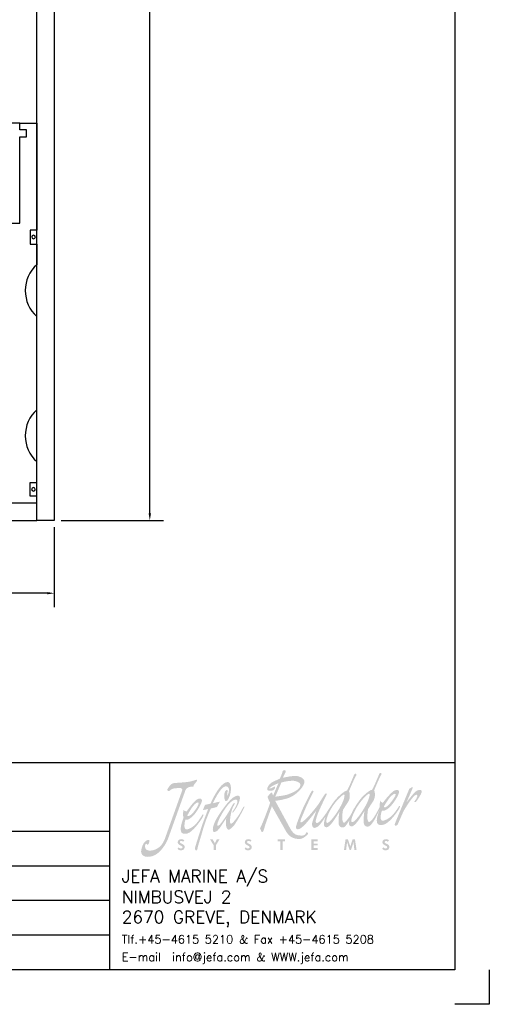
# Model space of a CAD drawing. Extents: x -770 to 200, y -179 to 391.
# Tile 5 of 6: x 64 to 200, y -179 to 106. Entities that reach past the tile are written whole.
import ezdxf

# ---------------------------------------------------------------- set-up
doc = ezdxf.new("R2010")
doc.units = 0
doc.header["$LTSCALE"] = 0.15
doc.layers.get('0').update_dxf_attribs({"linetype": 'CONTINUOUS'})
doc.layers.get('DEFPOINTS').update_dxf_attribs({"linetype": 'CONTINUOUS'})
for name, color, linetype in [('DIMS', 7, 'CONTINUOUS'), ('LEJEHUS', 5, 'CONTINUOUS'), ('RAMME', 7, 'CONTINUOUS'), ('YDERHUS', 3, 'CONTINUOUS')]:
    doc.layers.add(name, color=color, linetype=linetype)
doc.styles.add('ROMANS', font='romans')
doc.dimstyles.new('JAN', dxfattribs={"dimtxt": 2, "dimasz": 2, "dimexe": 4, "dimexo": 2, "dimgap": 2, "dimtad": 0, "dimtih": 1, "dimtoh": 1, "dimdsep": 46, "dimtxsty": 'ROMANS', "dimcen": 2.97, "dimadec": 0, "dimazin": 0, "dimtfac": 0.65, "dimtofl": 0, "dimtmove": 2, "dimatfit": 3, "dimfxl": 1, "dimtolj": 1, "dimarcsym": 0})

# ---------------------------------------------------------------- blocks, each defined once
blk = doc.blocks.new('jefa rudder logo')
at = {"linetype": 'Continuous', "lineweight": 0}
h = blk.add_hatch(color=182, dxfattribs=at)
edge = h.paths.add_edge_path(flags=16)
edge.add_spline(control_points=[(28.95, 61.15), (29.14, 61.17), (28.95, 60.38), (28.38, 59.43), (28.38, 59.43), (27.82, 58.48), (27.17, 57.71), (26.92, 57.71), (26.92, 57.71), (26.68, 57.71), (26.86, 58.52), (27.42, 59.47), (27.42, 59.47), (27.98, 60.42), (28.79, 61.14), (28.95, 61.15)], knot_values=[0, 0, 0, 0, 0.25, 0.25, 0.25, 0.25, 0.5, 0.5, 0.5, 0.5, 0.75, 0.75, 0.75, 0.75, 1, 1, 1, 1], degree=3, periodic=0)
edge = h.paths.add_edge_path(flags=16)
edge.add_spline(control_points=[(29.95, 57.81), (30.2, 57.81), (30.85, 58.58), (31.41, 59.53), (31.41, 59.53), (31.98, 60.48), (32.17, 61.26), (31.98, 61.25), (31.98, 61.25), (31.82, 61.24), (31.03, 60.5), (30.47, 59.55), (30.47, 59.55), (30.32, 59.3), (29.53, 57.81), (29.95, 57.81)], knot_values=[0, 0, 0, 0, 0.25, 0.25, 0.25, 0.25, 0.5, 0.5, 0.5, 0.5, 0.75, 0.75, 0.75, 0.75, 1, 1, 1, 1], degree=3, periodic=0)
edge = h.paths.add_edge_path()
edge.add_spline(control_points=[(30.17, 59.44), (30.19, 59.47), (30.21, 59.51), (30.24, 59.56), (30.24, 59.56), (30.25, 59.59), (30.26, 59.6), (30.26, 59.6), (30.26, 59.6), (30.26, 59.6), (30.26, 59.6), (30.26, 59.6), (30.26, 59.6), (30.47, 59.95), (30.88, 60.56), (31.19, 60.88), (31.19, 60.88), (31.55, 61.25), (32.21, 61.78), (32.3, 61.69), (32.3, 61.69), (32.38, 61.59), (33.18, 63.56), (33.18, 63.56), (33.18, 63.56), (33.18, 63.56), (33.26, 63.81), (33.4, 63.75), (33.4, 63.75), (33.54, 63.68), (33.49, 63.57), (33.39, 63.43), (33.39, 63.43), (33.28, 63.29), (32.58, 61.64), (32.59, 61.62), (32.59, 61.62), (32.61, 61.61), (32.89, 60.96), (32.42, 60.24), (32.42, 60.24), (31.94, 59.53), (31.86, 59.38), (31.86, 59.38), (31.86, 59.38), (31.86, 59.38), (31.72, 58.51), (31.77, 58.23), (31.77, 58.23), (31.82, 57.96), (31.91, 57.78), (32.05, 57.85), (32.05, 57.85), (32.48, 58.06), (33.04, 59.22), (33.27, 59.65), (33.27, 59.65), (33.24, 59.9), (33.28, 60.12), (33.32, 60.39), (33.32, 60.39), (33.41, 60.27), (33.48, 60.19), (33.65, 60.14), (33.65, 60.14), (33.98, 60.61), (34.62, 61.36), (34.97, 61.58), (34.97, 61.58), (35.31, 61.79), (35.66, 61.7), (35.6, 61.41), (35.6, 61.41), (35.49, 60.85), (34.3, 58.95), (33.53, 59.19), (33.53, 59.19), (33.45, 59.05), (33.19, 57.98), (33.61, 57.99), (33.61, 57.99), (34.02, 58), (34.65, 58.39), (35.14, 59.06), (35.14, 59.06), (35.64, 59.73), (35.55, 59.77), (35.66, 59.77), (35.66, 59.77), (35.77, 59.78), (35.7, 59.57), (35.52, 59.28), (35.52, 59.28), (35.35, 59), (34.37, 57.6), (33.67, 57.49), (33.67, 57.49), (33, 57.36), (32.92, 57.66), (32.91, 57.99), (32.91, 57.99), (32.9, 58.29), (33.03, 58.74), (33.24, 59.26), (33.24, 59.26), (33.24, 59.26), (32.76, 58.31), (32.76, 58.31), (32.76, 58.31), (32.76, 58.31), (32.25, 57.4), (32, 57.31), (32, 57.31), (31.74, 57.22), (31.47, 57.27), (31.36, 57.59), (31.36, 57.59), (31.26, 57.9), (31.4, 59.26), (31.46, 59.22), (31.46, 59.22), (31.46, 59.22), (30.71, 57.97), (30.43, 57.69), (30.43, 57.69), (30.15, 57.41), (29.97, 57.16), (29.66, 57.37), (29.66, 57.37), (29.53, 57.45), (29.54, 57.72), (29.61, 58.05), (29.61, 58.05), (29.46, 57.78), (29.15, 57.28), (28.97, 57.21), (28.97, 57.21), (28.71, 57.12), (28.44, 57.17), (28.33, 57.49), (28.33, 57.49), (28.23, 57.8), (28.37, 59.15), (28.43, 59.12), (28.43, 59.12), (28.43, 59.12), (27.68, 57.87), (27.4, 57.59), (27.4, 57.59), (27.12, 57.31), (26.94, 57.06), (26.63, 57.26), (26.63, 57.26), (26.43, 57.4), (26.55, 57.97), (26.73, 58.48), (26.73, 58.48), (26.52, 58.15), (26.1, 57.53), (25.91, 57.37), (25.91, 57.37), (25.65, 57.15), (25.46, 57.09), (25.32, 57.13), (25.32, 57.13), (25.16, 57.18), (25.03, 57.48), (25.12, 57.77), (25.12, 57.77), (25.21, 58.06), (25.62, 59.21), (25.62, 59.21), (25.62, 59.21), (25.62, 59.21), (24.73, 58.05), (24.42, 57.72), (24.42, 57.72), (24.11, 57.39), (23.82, 57.11), (23.66, 57.03), (23.66, 57.03), (23.5, 56.95), (23.1, 56.84), (23.16, 57.23), (23.16, 57.23), (23.22, 57.62), (23.71, 58.82), (23.91, 59.28), (23.91, 59.28), (24.1, 59.73), (24.83, 61.17), (24.94, 61.36), (24.94, 61.36), (25.03, 61.52), (25.11, 61.79), (25.29, 61.51), (25.29, 61.51), (25.29, 61.51), (24.63, 60.24), (24.27, 59.38), (24.27, 59.38), (23.91, 58.51), (23.75, 58.16), (23.72, 58.02), (23.72, 58.02), (23.7, 57.88), (23.67, 57.75), (23.76, 57.77), (23.76, 57.77), (24.24, 57.87), (25.45, 59.42), (25.77, 59.84), (25.77, 59.84), (26.06, 60.24), (26.42, 60.88), (26.48, 60.94), (26.48, 60.94), (26.61, 61.1), (26.73, 61.36), (26.83, 61.27), (26.83, 61.27), (26.93, 61.2), (26.84, 61.07), (26.75, 60.91), (26.75, 60.91), (26.66, 60.75), (25.81, 58.96), (25.69, 58.53), (25.69, 58.53), (25.58, 58.13), (25.51, 57.96), (25.55, 57.83), (25.55, 57.83), (25.59, 57.7), (25.68, 57.56), (26.04, 57.92), (26.04, 57.92), (26.88, 58.79), (27.34, 59.93), (28.16, 60.78), (28.16, 60.78), (28.52, 61.15), (29.18, 61.68), (29.27, 61.59), (29.27, 61.59), (29.35, 61.5), (30.15, 63.46), (30.15, 63.46), (30.15, 63.46), (30.15, 63.46), (30.23, 63.71), (30.37, 63.65), (30.37, 63.65), (30.51, 63.58), (30.46, 63.47), (30.36, 63.33), (30.36, 63.33), (30.25, 63.19), (29.55, 61.54), (29.56, 61.52), (29.56, 61.52), (29.58, 61.51), (29.86, 60.86), (29.39, 60.14), (29.39, 60.14), (28.91, 59.43), (28.83, 59.28), (28.83, 59.28), (28.83, 59.28), (28.83, 59.28), (28.69, 58.41), (28.75, 58.12), (28.75, 58.12), (28.8, 57.84), (28.89, 57.68), (29.02, 57.75), (29.02, 57.75), (29.15, 57.82), (29.59, 58.39), (29.71, 58.6), (29.71, 58.6), (29.75, 58.66), (29.81, 58.77), (29.89, 58.91), (29.89, 58.91), (30.02, 59.23), (30.14, 59.46), (30.17, 59.44)], knot_values=[0, 0, 0, 0, 0.013889, 0.013889, 0.013889, 0.013889, 0.027778, 0.027778, 0.027778, 0.027778, 0.041667, 0.041667, 0.041667, 0.041667, 0.055556, 0.055556, 0.055556, 0.055556, 0.069444, 0.069444, 0.069444, 0.069444, 0.083333, 0.083333, 0.083333, 0.083333, 0.097222, 0.097222, 0.097222, 0.097222, 0.111111, 0.111111, 0.111111, 0.111111, 0.125, 0.125, 0.125, 0.125, 0.138889, 0.138889, 0.138889, 0.138889, 0.152778, 0.152778, 0.152778, 0.152778, 0.166667, 0.166667, 0.166667, 0.166667, 0.180556, 0.180556, 0.180556, 0.180556, 0.194444, 0.194444, 0.194444, 0.194444, 0.208333, 0.208333, 0.208333, 0.208333, 0.222222, 0.222222, 0.222222, 0.222222, 0.236111, 0.236111, 0.236111, 0.236111, 0.25, 0.25, 0.25, 0.25, 0.263889, 0.263889, 0.263889, 0.263889, 0.277778, 0.277778, 0.277778, 0.277778, 0.291667, 0.291667, 0.291667, 0.291667, 0.305556, 0.305556, 0.305556, 0.305556, 0.319444, 0.319444, 0.319444, 0.319444, 0.333333, 0.333333, 0.333333, 0.333333, 0.347222, 0.347222, 0.347222, 0.347222, 0.361111, 0.361111, 0.361111, 0.361111, 0.375, 0.375, 0.375, 0.375, 0.388889, 0.388889, 0.388889, 0.388889, 0.402778, 0.402778, 0.402778, 0.402778, 0.416667, 0.416667, 0.416667, 0.416667, 0.430556, 0.430556, 0.430556, 0.430556, 0.444444, 0.444444, 0.444444, 0.444444, 0.458333, 0.458333, 0.458333, 0.458333, 0.472222, 0.472222, 0.472222, 0.472222, 0.486111, 0.486111, 0.486111, 0.486111, 0.5, 0.5, 0.5, 0.5, 0.513889, 0.513889, 0.513889, 0.513889, 0.527778, 0.527778, 0.527778, 0.527778, 0.541667, 0.541667, 0.541667, 0.541667, 0.555556, 0.555556, 0.555556, 0.555556, 0.569444, 0.569444, 0.569444, 0.569444, 0.583333, 0.583333, 0.583333, 0.583333, 0.597222, 0.597222, 0.597222, 0.597222, 0.611111, 0.611111, 0.611111, 0.611111, 0.625, 0.625, 0.625, 0.625, 0.638889, 0.638889, 0.638889, 0.638889, 0.652778, 0.652778, 0.652778, 0.652778, 0.666667, 0.666667, 0.666667, 0.666667, 0.680556, 0.680556, 0.680556, 0.680556, 0.694444, 0.694444, 0.694444, 0.694444, 0.708333, 0.708333, 0.708333, 0.708333, 0.722222, 0.722222, 0.722222, 0.722222, 0.736111, 0.736111, 0.736111, 0.736111, 0.75, 0.75, 0.75, 0.75, 0.763889, 0.763889, 0.763889, 0.763889, 0.777778, 0.777778, 0.777778, 0.777778, 0.791667, 0.791667, 0.791667, 0.791667, 0.805556, 0.805556, 0.805556, 0.805556, 0.819444, 0.819444, 0.819444, 0.819444, 0.833333, 0.833333, 0.833333, 0.833333, 0.847222, 0.847222, 0.847222, 0.847222, 0.861111, 0.861111, 0.861111, 0.861111, 0.875, 0.875, 0.875, 0.875, 0.888889, 0.888889, 0.888889, 0.888889, 0.902778, 0.902778, 0.902778, 0.902778, 0.916667, 0.916667, 0.916667, 0.916667, 0.930556, 0.930556, 0.930556, 0.930556, 0.944444, 0.944444, 0.944444, 0.944444, 0.958333, 0.958333, 0.958333, 0.958333, 0.972222, 0.972222, 0.972222, 0.972222, 0.986111, 0.986111, 0.986111, 0.986111, 1, 1, 1, 1], degree=3, periodic=0)
edge = h.paths.add_edge_path(flags=16)
edge.add_spline(control_points=[(33.76, 59.68), (33.76, 59.68), (34.34, 60.7), (34.68, 61), (34.68, 61), (35.02, 61.3), (35.27, 61.33), (35.16, 61), (35.16, 61), (35.1, 60.83), (33.98, 59.18), (33.76, 59.68)], knot_values=[0, 0, 0, 0, 0.333333, 0.333333, 0.333333, 0.333333, 0.666667, 0.666667, 0.666667, 0.666667, 1, 1, 1, 1], degree=3, periodic=0)
edge = h.paths.add_edge_path()
edge.add_spline(control_points=[(21.22, 63.07), (21.22, 63.07), (21.49, 63.7), (21.49, 63.7), (21.49, 63.7), (21.49, 63.7), (21.5, 63.85), (21.54, 63.94), (21.54, 63.94), (21.59, 64.02), (21.74, 64.11), (21.8, 64.08), (21.8, 64.08), (21.86, 64.05), (21.98, 63.96), (21.9, 63.83), (21.9, 63.83), (21.82, 63.69), (21.58, 63.16), (21.58, 63.16), (21.58, 63.16), (21.58, 63.16), (22.98, 63.51), (23.49, 63.33), (23.49, 63.33), (24, 63.14), (24.37, 62.92), (24.07, 62.3), (24.07, 62.3), (23.76, 61.67), (22.93, 60.91), (22.08, 60.66), (22.08, 60.66), (21.22, 60.42), (20.65, 60.39), (20.65, 60.39), (20.65, 60.39), (20.65, 60.39), (22.46, 57.06), (22.46, 57.06), (22.46, 57.06), (22.87, 56.31), (23.26, 56.25), (23.51, 56.22), (23.51, 56.22), (23.78, 56.19), (24.11, 56.15), (24.26, 56.32), (24.26, 56.32), (24.36, 56.43), (24.36, 56.58), (24.45, 56.59), (24.45, 56.59), (24.53, 56.6), (24.68, 56.47), (24.57, 56.34), (24.57, 56.34), (24.47, 56.22), (24.02, 55.78), (23.63, 55.78), (23.63, 55.78), (23.24, 55.78), (22.47, 55.81), (21.98, 56.67), (21.98, 56.67), (21.98, 56.67), (20.25, 59.73), (20.25, 59.73), (20.25, 59.73), (20.25, 59.73), (19.48, 57.57), (19.48, 57.57), (19.48, 57.57), (19.48, 57.57), (19.32, 57.01), (19.26, 56.84), (19.26, 56.84), (19.2, 56.66), (19.12, 56.57), (19.04, 56.62), (19.04, 56.62), (18.96, 56.66), (18.92, 56.91), (18.87, 56.97), (18.87, 56.97), (18.82, 57.03), (18.77, 57.13), (18.86, 57.16), (18.86, 57.16), (18.96, 57.19), (20.08, 60.14), (20.04, 60.17), (20.04, 60.17), (19.98, 60.21), (19.7, 60.84), (19.74, 60.89), (19.74, 60.89), (19.89, 61.09), (20.06, 61.28), (20.26, 61.41), (20.26, 61.41), (20.29, 61.28), (20.34, 61.15), (20.4, 61.02), (20.4, 61.02), (20.4, 61.02), (21.04, 62.5), (21.04, 62.5), (21.04, 62.5), (21.04, 62.5), (20.52, 62.31), (20.36, 62.2), (20.36, 62.2), (20.2, 62.09), (19.93, 61.93), (19.94, 61.88), (19.94, 61.88), (19.96, 61.83), (20.21, 61.9), (20.35, 61.98), (20.35, 61.98), (20.5, 62.07), (20.63, 62.18), (20.65, 62.06), (20.65, 62.06), (20.66, 61.94), (20.58, 61.66), (20.25, 61.61), (20.25, 61.61), (19.92, 61.56), (19.73, 61.6), (19.69, 61.74), (19.69, 61.74), (19.65, 61.89), (19.85, 62.37), (20.22, 62.58), (20.22, 62.58), (20.6, 62.78), (21.22, 63.07), (21.22, 63.07)], knot_values=[0, 0, 0, 0, 0.028571, 0.028571, 0.028571, 0.028571, 0.057143, 0.057143, 0.057143, 0.057143, 0.085714, 0.085714, 0.085714, 0.085714, 0.114286, 0.114286, 0.114286, 0.114286, 0.142857, 0.142857, 0.142857, 0.142857, 0.171429, 0.171429, 0.171429, 0.171429, 0.2, 0.2, 0.2, 0.2, 0.228571, 0.228571, 0.228571, 0.228571, 0.257143, 0.257143, 0.257143, 0.257143, 0.285714, 0.285714, 0.285714, 0.285714, 0.314286, 0.314286, 0.314286, 0.314286, 0.342857, 0.342857, 0.342857, 0.342857, 0.371429, 0.371429, 0.371429, 0.371429, 0.4, 0.4, 0.4, 0.4, 0.428571, 0.428571, 0.428571, 0.428571, 0.457143, 0.457143, 0.457143, 0.457143, 0.485714, 0.485714, 0.485714, 0.485714, 0.514286, 0.514286, 0.514286, 0.514286, 0.542857, 0.542857, 0.542857, 0.542857, 0.571429, 0.571429, 0.571429, 0.571429, 0.6, 0.6, 0.6, 0.6, 0.628571, 0.628571, 0.628571, 0.628571, 0.657143, 0.657143, 0.657143, 0.657143, 0.685714, 0.685714, 0.685714, 0.685714, 0.714286, 0.714286, 0.714286, 0.714286, 0.742857, 0.742857, 0.742857, 0.742857, 0.771429, 0.771429, 0.771429, 0.771429, 0.8, 0.8, 0.8, 0.8, 0.828571, 0.828571, 0.828571, 0.828571, 0.857143, 0.857143, 0.857143, 0.857143, 0.885714, 0.885714, 0.885714, 0.885714, 0.914286, 0.914286, 0.914286, 0.914286, 0.942857, 0.942857, 0.942857, 0.942857, 0.971429, 0.971429, 0.971429, 0.971429, 1, 1, 1, 1], degree=3, periodic=0)
edge = h.paths.add_edge_path(flags=16)
edge.add_spline(control_points=[(20.66, 60.88), (20.66, 60.88), (21.4, 62.59), (21.4, 62.59), (21.4, 62.59), (21.41, 62.62), (22.63, 62.91), (23.11, 62.76), (23.11, 62.76), (23.59, 62.61), (23.86, 62.47), (23.61, 62.02), (23.61, 62.02), (23.36, 61.57), (22.26, 61.15), (21.92, 61.08), (21.92, 61.08), (21.57, 61), (20.66, 60.88), (20.66, 60.88)], knot_values=[0, 0, 0, 0, 0.2, 0.2, 0.2, 0.2, 0.4, 0.4, 0.4, 0.4, 0.6, 0.6, 0.6, 0.6, 0.8, 0.8, 0.8, 0.8, 1, 1, 1, 1], degree=3, periodic=0)
edge = h.paths.add_edge_path()
edge.add_spline(control_points=[(35.1, 57.64), (35.1, 57.64), (36.84, 61.85), (36.84, 61.85), (36.84, 61.85), (36.84, 61.85), (37.15, 62.02), (37.15, 62.02), (37.15, 62.02), (37.15, 62.02), (37.29, 62.1), (37.25, 61.96), (37.25, 61.96), (37.21, 61.81), (36.48, 60.16), (36.48, 60.16), (36.48, 60.16), (36.48, 60.16), (37.44, 61.49), (37.79, 61.63), (37.79, 61.63), (38.16, 61.77), (38.4, 61.75), (38.32, 61.42), (38.32, 61.42), (38.24, 61.09), (37.69, 60.27), (37.6, 60.23), (37.6, 60.23), (37.51, 60.18), (37.44, 60.28), (37.44, 60.28), (37.44, 60.28), (37.44, 60.28), (37.63, 60.53), (37.68, 60.65), (37.68, 60.65), (37.73, 60.75), (37.82, 60.94), (37.8, 61.02), (37.8, 61.02), (37.63, 61.67), (36.16, 59.2), (36.11, 59.07), (36.11, 59.07), (36.11, 59.07), (35.44, 57.54), (35.44, 57.54), (35.44, 57.54), (35.37, 57.4), (35.17, 57.37), (35.12, 57.4), (35.12, 57.4), (35.06, 57.43), (35.07, 57.57), (35.1, 57.64)], knot_values=[0, 0, 0, 0, 0.071429, 0.071429, 0.071429, 0.071429, 0.142857, 0.142857, 0.142857, 0.142857, 0.214286, 0.214286, 0.214286, 0.214286, 0.285714, 0.285714, 0.285714, 0.285714, 0.357143, 0.357143, 0.357143, 0.357143, 0.428571, 0.428571, 0.428571, 0.428571, 0.5, 0.5, 0.5, 0.5, 0.571429, 0.571429, 0.571429, 0.571429, 0.642857, 0.642857, 0.642857, 0.642857, 0.714286, 0.714286, 0.714286, 0.714286, 0.785714, 0.785714, 0.785714, 0.785714, 0.857143, 0.857143, 0.857143, 0.857143, 0.928571, 0.928571, 0.928571, 0.928571, 1, 1, 1, 1], degree=3, periodic=0)
edge = h.paths.add_edge_path()
edge.add_spline(control_points=[(15.66, 59.3), (15.95, 59.7), (16.32, 60.53), (15.9, 60.53), (15.9, 60.53), (15.68, 60.54), (15.15, 60.31), (14.43, 59.16), (14.43, 59.16), (13.73, 58.01), (13.69, 57.64), (13.66, 57.51), (13.66, 57.51), (13.62, 57.38), (13.7, 57.26), (13.94, 57.49), (13.94, 57.49), (14.19, 57.72), (14.87, 58.76), (15.08, 59.11), (15.08, 59.11), (15.33, 59.52), (15.62, 60.24), (15.75, 60.12), (15.75, 60.12), (15.8, 60.06), (15.7, 59.89), (15.56, 59.63), (15.56, 59.63), (15.28, 59.1), (15.01, 57.4), (15.38, 57.63), (15.38, 57.63), (15.69, 57.82), (16.26, 58.64), (16.47, 59.02), (16.47, 59.02), (16.68, 59.4), (16.78, 59.6), (16.78, 59.6), (16.78, 59.6), (16.78, 59.6), (17.01, 59.88), (16.91, 59.57), (16.91, 59.57), (16.8, 59.26), (15.86, 57.61), (15.64, 57.36), (15.64, 57.36), (15.41, 57.1), (15.13, 56.87), (14.99, 56.9), (14.99, 56.9), (14.84, 56.93), (14.69, 57.34), (14.7, 57.63), (14.7, 57.63), (14.72, 57.92), (14.74, 58.28), (14.74, 58.28), (14.74, 58.28), (14.74, 58.28), (14.19, 57.42), (13.91, 57.04), (13.91, 57.04), (13.64, 56.65), (13.22, 56.5), (13.15, 56.73), (13.15, 56.73), (13.09, 56.95), (13.07, 57.5), (13.88, 58.73), (13.88, 58.73), (14.69, 59.96), (15.35, 60.7), (15.77, 60.9), (15.77, 60.9), (16.19, 61.1), (16.36, 61.01), (16.39, 60.78), (16.39, 60.78), (16.43, 60.55), (16.23, 59.95), (15.94, 59.5), (15.94, 59.5), (15.64, 59.05), (15.58, 58.97), (15.5, 58.96), (15.5, 58.96), (15.39, 58.95), (15.6, 59.22), (15.66, 59.3)], knot_values=[0, 0, 0, 0, 0.043478, 0.043478, 0.043478, 0.043478, 0.086957, 0.086957, 0.086957, 0.086957, 0.130435, 0.130435, 0.130435, 0.130435, 0.173913, 0.173913, 0.173913, 0.173913, 0.217391, 0.217391, 0.217391, 0.217391, 0.26087, 0.26087, 0.26087, 0.26087, 0.304348, 0.304348, 0.304348, 0.304348, 0.347826, 0.347826, 0.347826, 0.347826, 0.391304, 0.391304, 0.391304, 0.391304, 0.434783, 0.434783, 0.434783, 0.434783, 0.478261, 0.478261, 0.478261, 0.478261, 0.521739, 0.521739, 0.521739, 0.521739, 0.565217, 0.565217, 0.565217, 0.565217, 0.608696, 0.608696, 0.608696, 0.608696, 0.652174, 0.652174, 0.652174, 0.652174, 0.695652, 0.695652, 0.695652, 0.695652, 0.73913, 0.73913, 0.73913, 0.73913, 0.782609, 0.782609, 0.782609, 0.782609, 0.826087, 0.826087, 0.826087, 0.826087, 0.869565, 0.869565, 0.869565, 0.869565, 0.913043, 0.913043, 0.913043, 0.913043, 0.956522, 0.956522, 0.956522, 0.956522, 1, 1, 1, 1], degree=3, periodic=0)
edge = h.paths.add_edge_path()
edge.add_spline(control_points=[(12.85, 60.04), (13.2, 60.9), (13.7, 61.67), (14, 62.04), (14, 62.04), (14.29, 62.42), (14.81, 62.77), (15.09, 62.59), (15.09, 62.59), (15.37, 62.4), (15.38, 61.54), (15.15, 60.94), (15.15, 60.94), (14.91, 60.34), (14.8, 60.37), (14.69, 60.35), (14.69, 60.35), (14.57, 60.33), (14.47, 60.85), (14.5, 61.1), (14.5, 61.1), (14.54, 61.36), (14.61, 61.63), (14.78, 61.69), (14.78, 61.69), (14.95, 61.74), (14.91, 61.56), (14.88, 61.36), (14.88, 61.36), (14.86, 61.16), (14.9, 60.98), (14.9, 60.98), (14.9, 60.98), (14.9, 60.98), (15.13, 61.52), (15.06, 61.82), (15.06, 61.82), (14.99, 62.12), (14.66, 62.33), (14.19, 61.83), (14.19, 61.83), (13.73, 61.32), (13.37, 60.56), (13.13, 60.09), (13.13, 60.09), (13.13, 60.09), (13.98, 60.29), (13.98, 60.29), (13.98, 60.29), (13.98, 60.29), (13.62, 59.64), (13.62, 59.64), (13.62, 59.64), (13.62, 59.64), (12.88, 59.45), (12.88, 59.45), (12.88, 59.45), (12.88, 59.45), (12.27, 58.12), (11.96, 57.01), (11.96, 57.01), (11.64, 55.9), (11.32, 54.88), (11.3, 54.74), (11.3, 54.74), (11.29, 54.59), (11.2, 54.36), (11.11, 54.38), (11.11, 54.38), (11.02, 54.4), (10.96, 54.53), (10.98, 54.71), (10.98, 54.71), (11, 54.9), (11.73, 57.12), (11.81, 57.38), (11.81, 57.38), (11.89, 57.64), (12.56, 59.4), (12.56, 59.4), (12.56, 59.4), (12.56, 59.4), (11.92, 59.25), (11.92, 59.25), (11.92, 59.25), (11.92, 59.25), (12.18, 59.89), (12.18, 59.89), (12.18, 59.89), (12.18, 59.89), (12.85, 60.04), (12.85, 60.04)], knot_values=[0, 0, 0, 0, 0.043478, 0.043478, 0.043478, 0.043478, 0.086957, 0.086957, 0.086957, 0.086957, 0.130435, 0.130435, 0.130435, 0.130435, 0.173913, 0.173913, 0.173913, 0.173913, 0.217391, 0.217391, 0.217391, 0.217391, 0.26087, 0.26087, 0.26087, 0.26087, 0.304348, 0.304348, 0.304348, 0.304348, 0.347826, 0.347826, 0.347826, 0.347826, 0.391304, 0.391304, 0.391304, 0.391304, 0.434783, 0.434783, 0.434783, 0.434783, 0.478261, 0.478261, 0.478261, 0.478261, 0.521739, 0.521739, 0.521739, 0.521739, 0.565217, 0.565217, 0.565217, 0.565217, 0.608696, 0.608696, 0.608696, 0.608696, 0.652174, 0.652174, 0.652174, 0.652174, 0.695652, 0.695652, 0.695652, 0.695652, 0.73913, 0.73913, 0.73913, 0.73913, 0.782609, 0.782609, 0.782609, 0.782609, 0.826087, 0.826087, 0.826087, 0.826087, 0.869565, 0.869565, 0.869565, 0.869565, 0.913043, 0.913043, 0.913043, 0.913043, 0.956522, 0.956522, 0.956522, 0.956522, 1, 1, 1, 1], degree=3, periodic=0)
edge = h.paths.add_edge_path()
edge.add_spline(control_points=[(9.58, 59.3), (9.66, 59.18), (9.8, 59.14), (9.97, 59.1), (9.97, 59.1), (10.29, 59.57), (10.84, 60.3), (11.18, 60.53), (11.18, 60.53), (11.51, 60.75), (11.87, 60.67), (11.82, 60.38), (11.82, 60.38), (11.77, 60.08), (11.12, 58.84), (10.6, 58.44), (10.6, 58.44), (10.35, 58.25), (10.16, 58.03), (9.83, 58.12), (9.83, 58.12), (9.75, 57.98), (9.53, 56.92), (9.95, 56.93), (9.95, 56.93), (10.36, 56.95), (10.97, 57.36), (11.44, 58.04), (11.44, 58.04), (11.91, 58.71), (11.83, 58.75), (11.94, 58.76), (11.94, 58.76), (12.04, 58.77), (11.99, 58.55), (11.82, 58.27), (11.82, 58.27), (11.64, 57.99), (10.69, 56.58), (10.03, 56.44), (10.03, 56.44), (9.36, 56.29), (9.27, 56.58), (9.25, 56.91), (9.25, 56.91), (9.23, 57.24), (9.36, 57.75), (9.59, 58.33), (9.59, 58.33), (9.5, 58.67), (9.53, 58.95), (9.58, 59.3)], knot_values=[0, 0, 0, 0, 0.076923, 0.076923, 0.076923, 0.076923, 0.153846, 0.153846, 0.153846, 0.153846, 0.230769, 0.230769, 0.230769, 0.230769, 0.307692, 0.307692, 0.307692, 0.307692, 0.384615, 0.384615, 0.384615, 0.384615, 0.461538, 0.461538, 0.461538, 0.461538, 0.538462, 0.538462, 0.538462, 0.538462, 0.615385, 0.615385, 0.615385, 0.615385, 0.692308, 0.692308, 0.692308, 0.692308, 0.769231, 0.769231, 0.769231, 0.769231, 0.846154, 0.846154, 0.846154, 0.846154, 0.923077, 0.923077, 0.923077, 0.923077, 1, 1, 1, 1], degree=3, periodic=0)
edge = h.paths.add_edge_path(flags=16)
edge.add_spline(control_points=[(10.04, 58.61), (10.04, 58.61), (10.58, 59.64), (10.91, 59.94), (10.91, 59.94), (11.24, 60.25), (11.49, 60.29), (11.39, 59.96), (11.39, 59.96), (11.3, 59.62), (10.7, 58.84), (10.46, 58.68), (10.46, 58.68), (10.27, 58.55), (10.1, 58.48), (10.04, 58.61)], knot_values=[0, 0, 0, 0, 0.25, 0.25, 0.25, 0.25, 0.5, 0.5, 0.5, 0.5, 0.75, 0.75, 0.75, 0.75, 1, 1, 1, 1], degree=3, periodic=0)
edge = h.paths.add_edge_path()
edge.add_spline(control_points=[(9.22, 61.93), (8.86, 61.89), (8.44, 61.96), (8.13, 61.77), (8.13, 61.77), (7.97, 61.68), (7.89, 61.56), (7.81, 61.55), (7.81, 61.55), (7.73, 61.54), (7.56, 61.67), (7.65, 61.79), (7.65, 61.79), (7.73, 61.92), (7.97, 62.3), (8.13, 62.41), (8.13, 62.41), (8.3, 62.51), (8.53, 62.54), (8.74, 62.55), (8.74, 62.55), (8.94, 62.55), (10.03, 62.63), (10.39, 62.71), (10.39, 62.71), (10.76, 62.8), (11.1, 62.92), (11.1, 62.92), (11.1, 62.92), (11.1, 62.92), (11.23, 63.01), (11.23, 62.87), (11.23, 62.87), (11.23, 62.73), (10.87, 62.39), (10.83, 62.27), (10.83, 62.27), (10.78, 62.15), (10.84, 62.04), (10.62, 62.08), (10.62, 62.08), (10.39, 62.11), (9.94, 62), (9.83, 61.68), (9.83, 61.68), (9.83, 61.68), (7.71, 55.78), (7.71, 55.78), (7.71, 55.78), (7.6, 55.46), (6.87, 54.01), (5.83, 53.71), (5.83, 53.71), (4.79, 53.42), (4.47, 53.92), (4.47, 54.26), (4.47, 54.26), (4.47, 54.6), (4.69, 55.24), (4.93, 55.45), (4.93, 55.45), (5.17, 55.67), (5.5, 55.8), (5.48, 55.55), (5.48, 55.55), (5.46, 55.31), (5.29, 54.96), (5.2, 55.11), (5.2, 55.11), (5.11, 55.27), (5.03, 55.21), (4.97, 55.06), (4.97, 55.06), (4.91, 54.92), (4.9, 54.41), (5.41, 54.38), (5.41, 54.38), (5.92, 54.34), (6.9, 54.58), (7.33, 55.79), (7.33, 55.79), (7.33, 55.79), (9.44, 61.68), (9.44, 61.68), (9.44, 61.68), (9.5, 61.83), (9.22, 61.93), (9.22, 61.93)], knot_values=[0, 0, 0, 0, 0.045455, 0.045455, 0.045455, 0.045455, 0.090909, 0.090909, 0.090909, 0.090909, 0.136364, 0.136364, 0.136364, 0.136364, 0.181818, 0.181818, 0.181818, 0.181818, 0.227273, 0.227273, 0.227273, 0.227273, 0.272727, 0.272727, 0.272727, 0.272727, 0.318182, 0.318182, 0.318182, 0.318182, 0.363636, 0.363636, 0.363636, 0.363636, 0.409091, 0.409091, 0.409091, 0.409091, 0.454545, 0.454545, 0.454545, 0.454545, 0.5, 0.5, 0.5, 0.5, 0.545455, 0.545455, 0.545455, 0.545455, 0.590909, 0.590909, 0.590909, 0.590909, 0.636364, 0.636364, 0.636364, 0.636364, 0.681818, 0.681818, 0.681818, 0.681818, 0.727273, 0.727273, 0.727273, 0.727273, 0.772727, 0.772727, 0.772727, 0.772727, 0.818182, 0.818182, 0.818182, 0.818182, 0.863636, 0.863636, 0.863636, 0.863636, 0.909091, 0.909091, 0.909091, 0.909091, 0.954545, 0.954545, 0.954545, 0.954545, 1, 1, 1, 1], degree=3, periodic=0)
h = blk.add_hatch(color=8, dxfattribs=at)
edge = h.paths.add_edge_path()
edge.add_spline(control_points=[(33.57, 54.61), (33.57, 54.61), (33.73, 54.78), (33.73, 54.78), (33.73, 54.78), (33.75, 54.73), (33.78, 54.7), (33.82, 54.67), (33.82, 54.67), (33.86, 54.64), (33.91, 54.63), (33.96, 54.63), (33.96, 54.63), (34.03, 54.63), (34.08, 54.65), (34.11, 54.68), (34.11, 54.68), (34.15, 54.71), (34.17, 54.75), (34.17, 54.8), (34.17, 54.8), (34.17, 54.86), (34.11, 54.92), (33.99, 54.98), (33.99, 54.98), (33.94, 55), (33.91, 55.01), (33.89, 55.03), (33.89, 55.03), (33.78, 55.08), (33.7, 55.14), (33.66, 55.2), (33.66, 55.2), (33.61, 55.25), (33.59, 55.32), (33.59, 55.4), (33.59, 55.4), (33.59, 55.5), (33.63, 55.59), (33.72, 55.66), (33.72, 55.66), (33.8, 55.73), (33.91, 55.76), (34.04, 55.76), (34.04, 55.76), (34.12, 55.76), (34.19, 55.75), (34.24, 55.72), (34.24, 55.72), (34.3, 55.69), (34.35, 55.65), (34.39, 55.59), (34.39, 55.59), (34.39, 55.59), (34.23, 55.44), (34.23, 55.44), (34.23, 55.44), (34.21, 55.47), (34.19, 55.5), (34.16, 55.52), (34.16, 55.52), (34.12, 55.54), (34.08, 55.55), (34.04, 55.55), (34.04, 55.55), (33.99, 55.55), (33.94, 55.53), (33.91, 55.51), (33.91, 55.51), (33.88, 55.48), (33.86, 55.44), (33.86, 55.4), (33.86, 55.4), (33.86, 55.33), (33.92, 55.27), (34.06, 55.21), (34.06, 55.21), (34.08, 55.2), (34.1, 55.2), (34.12, 55.19), (34.12, 55.19), (34.22, 55.14), (34.31, 55.08), (34.36, 55.02), (34.36, 55.02), (34.41, 54.96), (34.43, 54.89), (34.43, 54.81), (34.43, 54.81), (34.43, 54.69), (34.39, 54.59), (34.31, 54.52), (34.31, 54.52), (34.23, 54.45), (34.12, 54.41), (33.98, 54.41), (33.98, 54.41), (33.88, 54.41), (33.8, 54.43), (33.73, 54.47), (33.73, 54.47), (33.66, 54.5), (33.61, 54.55), (33.57, 54.61)], knot_values=[0, 0, 0, 0, 0.038462, 0.038462, 0.038462, 0.038462, 0.076923, 0.076923, 0.076923, 0.076923, 0.115385, 0.115385, 0.115385, 0.115385, 0.153846, 0.153846, 0.153846, 0.153846, 0.192308, 0.192308, 0.192308, 0.192308, 0.230769, 0.230769, 0.230769, 0.230769, 0.269231, 0.269231, 0.269231, 0.269231, 0.307692, 0.307692, 0.307692, 0.307692, 0.346154, 0.346154, 0.346154, 0.346154, 0.384615, 0.384615, 0.384615, 0.384615, 0.423077, 0.423077, 0.423077, 0.423077, 0.461538, 0.461538, 0.461538, 0.461538, 0.5, 0.5, 0.5, 0.5, 0.538462, 0.538462, 0.538462, 0.538462, 0.576923, 0.576923, 0.576923, 0.576923, 0.615385, 0.615385, 0.615385, 0.615385, 0.653846, 0.653846, 0.653846, 0.653846, 0.692308, 0.692308, 0.692308, 0.692308, 0.730769, 0.730769, 0.730769, 0.730769, 0.769231, 0.769231, 0.769231, 0.769231, 0.807692, 0.807692, 0.807692, 0.807692, 0.846154, 0.846154, 0.846154, 0.846154, 0.884615, 0.884615, 0.884615, 0.884615, 0.923077, 0.923077, 0.923077, 0.923077, 0.961538, 0.961538, 0.961538, 0.961538, 1, 1, 1, 1], degree=3, periodic=0)
edge = h.paths.add_edge_path()
edge.add_spline(control_points=[(28.95, 54.45), (28.95, 54.45), (29.14, 55.73), (29.14, 55.73), (29.14, 55.73), (29.14, 55.73), (29.43, 55.73), (29.43, 55.73), (29.43, 55.73), (29.43, 55.73), (29.68, 54.97), (29.68, 54.97), (29.68, 54.97), (29.68, 54.96), (29.69, 54.94), (29.7, 54.9), (29.7, 54.9), (29.7, 54.87), (29.71, 54.84), (29.71, 54.8), (29.71, 54.8), (29.72, 54.84), (29.72, 54.88), (29.73, 54.91), (29.73, 54.91), (29.73, 54.94), (29.74, 54.96), (29.75, 54.98), (29.75, 54.98), (29.75, 54.98), (29.99, 55.73), (29.99, 55.73), (29.99, 55.73), (29.99, 55.73), (30.28, 55.73), (30.28, 55.73), (30.28, 55.73), (30.28, 55.73), (30.47, 54.45), (30.47, 54.45), (30.47, 54.45), (30.47, 54.45), (30.21, 54.45), (30.21, 54.45), (30.21, 54.45), (30.21, 54.45), (30.12, 55.22), (30.12, 55.22), (30.12, 55.22), (30.11, 55.28), (30.11, 55.32), (30.11, 55.35), (30.11, 55.35), (30.1, 55.38), (30.1, 55.41), (30.1, 55.43), (30.1, 55.43), (30.1, 55.44), (30.1, 55.45), (30.1, 55.46), (30.1, 55.46), (30.1, 55.47), (30.1, 55.47), (30.1, 55.48), (30.1, 55.48), (30.1, 55.43), (30.09, 55.38), (30.08, 55.35), (30.08, 55.35), (30.07, 55.31), (30.07, 55.29), (30.06, 55.27), (30.06, 55.27), (30.06, 55.27), (29.79, 54.45), (29.79, 54.45), (29.79, 54.45), (29.79, 54.45), (29.63, 54.45), (29.63, 54.45), (29.63, 54.45), (29.63, 54.45), (29.37, 55.27), (29.37, 55.27), (29.37, 55.27), (29.36, 55.27), (29.36, 55.3), (29.35, 55.33), (29.35, 55.33), (29.34, 55.36), (29.33, 55.41), (29.32, 55.48), (29.32, 55.48), (29.32, 55.48), (29.32, 55.44), (29.32, 55.44), (29.32, 55.44), (29.32, 55.38), (29.31, 55.31), (29.3, 55.22), (29.3, 55.22), (29.3, 55.22), (29.3, 55.22), (29.3, 55.22), (29.3, 55.22), (29.3, 55.22), (29.21, 54.45), (29.21, 54.45), (29.21, 54.45), (29.21, 54.45), (28.95, 54.45), (28.95, 54.45)], knot_values=[0, 0, 0, 0, 0.035714, 0.035714, 0.035714, 0.035714, 0.071429, 0.071429, 0.071429, 0.071429, 0.107143, 0.107143, 0.107143, 0.107143, 0.142857, 0.142857, 0.142857, 0.142857, 0.178571, 0.178571, 0.178571, 0.178571, 0.214286, 0.214286, 0.214286, 0.214286, 0.25, 0.25, 0.25, 0.25, 0.285714, 0.285714, 0.285714, 0.285714, 0.321429, 0.321429, 0.321429, 0.321429, 0.357143, 0.357143, 0.357143, 0.357143, 0.392857, 0.392857, 0.392857, 0.392857, 0.428571, 0.428571, 0.428571, 0.428571, 0.464286, 0.464286, 0.464286, 0.464286, 0.5, 0.5, 0.5, 0.5, 0.535714, 0.535714, 0.535714, 0.535714, 0.571429, 0.571429, 0.571429, 0.571429, 0.607143, 0.607143, 0.607143, 0.607143, 0.642857, 0.642857, 0.642857, 0.642857, 0.678571, 0.678571, 0.678571, 0.678571, 0.714286, 0.714286, 0.714286, 0.714286, 0.75, 0.75, 0.75, 0.75, 0.785714, 0.785714, 0.785714, 0.785714, 0.821429, 0.821429, 0.821429, 0.821429, 0.857143, 0.857143, 0.857143, 0.857143, 0.892857, 0.892857, 0.892857, 0.892857, 0.928571, 0.928571, 0.928571, 0.928571, 0.964286, 0.964286, 0.964286, 0.964286, 1, 1, 1, 1], degree=3, periodic=0)
edge = h.paths.add_edge_path()
edge.add_spline(control_points=[(25.03, 54.45), (25.03, 54.45), (25.03, 55.73), (25.03, 55.73), (25.03, 55.73), (25.03, 55.73), (25.79, 55.73), (25.79, 55.73), (25.79, 55.73), (25.79, 55.73), (25.79, 55.5), (25.79, 55.5), (25.79, 55.5), (25.79, 55.5), (25.31, 55.5), (25.31, 55.5), (25.31, 55.5), (25.31, 55.5), (25.31, 55.23), (25.31, 55.23), (25.31, 55.23), (25.31, 55.23), (25.79, 55.23), (25.79, 55.23), (25.79, 55.23), (25.79, 55.23), (25.79, 55), (25.79, 55), (25.79, 55), (25.79, 55), (25.31, 55), (25.31, 55), (25.31, 55), (25.31, 55), (25.31, 54.68), (25.31, 54.68), (25.31, 54.68), (25.31, 54.68), (25.79, 54.68), (25.79, 54.68), (25.79, 54.68), (25.79, 54.68), (25.79, 54.45), (25.79, 54.45), (25.79, 54.45), (25.79, 54.45), (25.03, 54.45), (25.03, 54.45)], knot_values=[0, 0, 0, 0, 0.083333, 0.083333, 0.083333, 0.083333, 0.166667, 0.166667, 0.166667, 0.166667, 0.25, 0.25, 0.25, 0.25, 0.333333, 0.333333, 0.333333, 0.333333, 0.416667, 0.416667, 0.416667, 0.416667, 0.5, 0.5, 0.5, 0.5, 0.583333, 0.583333, 0.583333, 0.583333, 0.666667, 0.666667, 0.666667, 0.666667, 0.75, 0.75, 0.75, 0.75, 0.833333, 0.833333, 0.833333, 0.833333, 0.916667, 0.916667, 0.916667, 0.916667, 1, 1, 1, 1], degree=3, periodic=0)
edge = h.paths.add_edge_path()
edge.add_spline(control_points=[(21.54, 55.5), (21.54, 55.5), (21.54, 54.45), (21.54, 54.45), (21.54, 54.45), (21.54, 54.45), (21.26, 54.45), (21.26, 54.45), (21.26, 54.45), (21.26, 54.45), (21.26, 55.5), (21.26, 55.5), (21.26, 55.5), (21.26, 55.5), (20.95, 55.5), (20.95, 55.5), (20.95, 55.5), (20.95, 55.5), (20.95, 55.73), (20.95, 55.73), (20.95, 55.73), (20.95, 55.73), (21.85, 55.73), (21.85, 55.73), (21.85, 55.73), (21.85, 55.73), (21.85, 55.5), (21.85, 55.5), (21.85, 55.5), (21.85, 55.5), (21.54, 55.5), (21.54, 55.5)], knot_values=[0, 0, 0, 0, 0.125, 0.125, 0.125, 0.125, 0.25, 0.25, 0.25, 0.25, 0.375, 0.375, 0.375, 0.375, 0.5, 0.5, 0.5, 0.5, 0.625, 0.625, 0.625, 0.625, 0.75, 0.75, 0.75, 0.75, 0.875, 0.875, 0.875, 0.875, 1, 1, 1, 1], degree=3, periodic=0)
edge = h.paths.add_edge_path()
edge.add_spline(control_points=[(16.97, 54.61), (16.97, 54.61), (17.12, 54.78), (17.12, 54.78), (17.12, 54.78), (17.14, 54.73), (17.17, 54.7), (17.21, 54.67), (17.21, 54.67), (17.25, 54.64), (17.3, 54.63), (17.36, 54.63), (17.36, 54.63), (17.42, 54.63), (17.47, 54.65), (17.51, 54.68), (17.51, 54.68), (17.55, 54.71), (17.56, 54.75), (17.56, 54.8), (17.56, 54.8), (17.56, 54.86), (17.5, 54.92), (17.38, 54.98), (17.38, 54.98), (17.34, 55), (17.31, 55.01), (17.28, 55.03), (17.28, 55.03), (17.17, 55.08), (17.09, 55.14), (17.05, 55.2), (17.05, 55.2), (17.01, 55.25), (16.98, 55.32), (16.98, 55.4), (16.98, 55.4), (16.98, 55.5), (17.03, 55.59), (17.11, 55.66), (17.11, 55.66), (17.19, 55.73), (17.3, 55.76), (17.44, 55.76), (17.44, 55.76), (17.51, 55.76), (17.58, 55.75), (17.64, 55.72), (17.64, 55.72), (17.69, 55.69), (17.74, 55.65), (17.79, 55.59), (17.79, 55.59), (17.79, 55.59), (17.63, 55.44), (17.63, 55.44), (17.63, 55.44), (17.6, 55.47), (17.58, 55.5), (17.55, 55.52), (17.55, 55.52), (17.52, 55.54), (17.48, 55.55), (17.43, 55.55), (17.43, 55.55), (17.38, 55.55), (17.34, 55.53), (17.3, 55.51), (17.3, 55.51), (17.27, 55.48), (17.25, 55.44), (17.25, 55.4), (17.25, 55.4), (17.25, 55.33), (17.32, 55.27), (17.45, 55.21), (17.45, 55.21), (17.48, 55.2), (17.5, 55.2), (17.51, 55.19), (17.51, 55.19), (17.62, 55.14), (17.7, 55.08), (17.75, 55.02), (17.75, 55.02), (17.8, 54.96), (17.83, 54.89), (17.83, 54.81), (17.83, 54.81), (17.83, 54.69), (17.79, 54.59), (17.71, 54.52), (17.71, 54.52), (17.63, 54.45), (17.51, 54.41), (17.38, 54.41), (17.38, 54.41), (17.28, 54.41), (17.19, 54.43), (17.12, 54.47), (17.12, 54.47), (17.05, 54.5), (17, 54.55), (16.97, 54.61)], knot_values=[0, 0, 0, 0, 0.038462, 0.038462, 0.038462, 0.038462, 0.076923, 0.076923, 0.076923, 0.076923, 0.115385, 0.115385, 0.115385, 0.115385, 0.153846, 0.153846, 0.153846, 0.153846, 0.192308, 0.192308, 0.192308, 0.192308, 0.230769, 0.230769, 0.230769, 0.230769, 0.269231, 0.269231, 0.269231, 0.269231, 0.307692, 0.307692, 0.307692, 0.307692, 0.346154, 0.346154, 0.346154, 0.346154, 0.384615, 0.384615, 0.384615, 0.384615, 0.423077, 0.423077, 0.423077, 0.423077, 0.461538, 0.461538, 0.461538, 0.461538, 0.5, 0.5, 0.5, 0.5, 0.538462, 0.538462, 0.538462, 0.538462, 0.576923, 0.576923, 0.576923, 0.576923, 0.615385, 0.615385, 0.615385, 0.615385, 0.653846, 0.653846, 0.653846, 0.653846, 0.692308, 0.692308, 0.692308, 0.692308, 0.730769, 0.730769, 0.730769, 0.730769, 0.769231, 0.769231, 0.769231, 0.769231, 0.807692, 0.807692, 0.807692, 0.807692, 0.846154, 0.846154, 0.846154, 0.846154, 0.884615, 0.884615, 0.884615, 0.884615, 0.923077, 0.923077, 0.923077, 0.923077, 0.961538, 0.961538, 0.961538, 0.961538, 1, 1, 1, 1], degree=3, periodic=0)
edge = h.paths.add_edge_path()
edge.add_spline(control_points=[(13.22, 54.45), (13.22, 54.45), (13.22, 55.03), (13.22, 55.03), (13.22, 55.03), (13.22, 55.03), (12.79, 55.73), (12.79, 55.73), (12.79, 55.73), (12.79, 55.73), (13.11, 55.73), (13.11, 55.73), (13.11, 55.73), (13.11, 55.73), (13.3, 55.38), (13.3, 55.38), (13.3, 55.38), (13.31, 55.36), (13.32, 55.34), (13.33, 55.31), (13.33, 55.31), (13.34, 55.28), (13.35, 55.25), (13.36, 55.22), (13.36, 55.22), (13.37, 55.25), (13.38, 55.28), (13.39, 55.3), (13.39, 55.3), (13.4, 55.33), (13.41, 55.35), (13.42, 55.38), (13.42, 55.38), (13.42, 55.38), (13.61, 55.73), (13.61, 55.73), (13.61, 55.73), (13.61, 55.73), (13.93, 55.73), (13.93, 55.73), (13.93, 55.73), (13.93, 55.73), (13.5, 55.03), (13.5, 55.03), (13.5, 55.03), (13.5, 55.03), (13.5, 54.45), (13.5, 54.45), (13.5, 54.45), (13.5, 54.45), (13.22, 54.45), (13.22, 54.45)], knot_values=[0, 0, 0, 0, 0.076923, 0.076923, 0.076923, 0.076923, 0.153846, 0.153846, 0.153846, 0.153846, 0.230769, 0.230769, 0.230769, 0.230769, 0.307692, 0.307692, 0.307692, 0.307692, 0.384615, 0.384615, 0.384615, 0.384615, 0.461538, 0.461538, 0.461538, 0.461538, 0.538462, 0.538462, 0.538462, 0.538462, 0.615385, 0.615385, 0.615385, 0.615385, 0.692308, 0.692308, 0.692308, 0.692308, 0.769231, 0.769231, 0.769231, 0.769231, 0.846154, 0.846154, 0.846154, 0.846154, 0.923077, 0.923077, 0.923077, 0.923077, 1, 1, 1, 1], degree=3, periodic=0)
edge = h.paths.add_edge_path()
edge.add_spline(control_points=[(8.87, 54.61), (8.87, 54.61), (9.02, 54.78), (9.02, 54.78), (9.02, 54.78), (9.04, 54.73), (9.07, 54.7), (9.11, 54.67), (9.11, 54.67), (9.16, 54.64), (9.2, 54.63), (9.26, 54.63), (9.26, 54.63), (9.32, 54.63), (9.37, 54.65), (9.41, 54.68), (9.41, 54.68), (9.45, 54.71), (9.47, 54.75), (9.47, 54.8), (9.47, 54.8), (9.47, 54.86), (9.4, 54.92), (9.28, 54.98), (9.28, 54.98), (9.24, 55), (9.21, 55.01), (9.18, 55.03), (9.18, 55.03), (9.07, 55.08), (8.99, 55.14), (8.95, 55.2), (8.95, 55.2), (8.91, 55.25), (8.89, 55.32), (8.89, 55.4), (8.89, 55.4), (8.89, 55.5), (8.93, 55.59), (9.01, 55.66), (9.01, 55.66), (9.1, 55.73), (9.2, 55.76), (9.34, 55.76), (9.34, 55.76), (9.42, 55.76), (9.48, 55.75), (9.54, 55.72), (9.54, 55.72), (9.6, 55.69), (9.64, 55.65), (9.69, 55.59), (9.69, 55.59), (9.69, 55.59), (9.53, 55.44), (9.53, 55.44), (9.53, 55.44), (9.51, 55.47), (9.48, 55.5), (9.45, 55.52), (9.45, 55.52), (9.42, 55.54), (9.38, 55.55), (9.33, 55.55), (9.33, 55.55), (9.28, 55.55), (9.24, 55.53), (9.2, 55.51), (9.2, 55.51), (9.17, 55.48), (9.15, 55.44), (9.15, 55.4), (9.15, 55.4), (9.15, 55.33), (9.22, 55.27), (9.35, 55.21), (9.35, 55.21), (9.38, 55.2), (9.4, 55.2), (9.41, 55.19), (9.41, 55.19), (9.52, 55.14), (9.6, 55.08), (9.65, 55.02), (9.65, 55.02), (9.71, 54.96), (9.73, 54.89), (9.73, 54.81), (9.73, 54.81), (9.73, 54.69), (9.69, 54.59), (9.61, 54.52), (9.61, 54.52), (9.53, 54.45), (9.42, 54.41), (9.28, 54.41), (9.28, 54.41), (9.18, 54.41), (9.1, 54.43), (9.02, 54.47), (9.02, 54.47), (8.96, 54.5), (8.9, 54.55), (8.87, 54.61)], knot_values=[0, 0, 0, 0, 0.038462, 0.038462, 0.038462, 0.038462, 0.076923, 0.076923, 0.076923, 0.076923, 0.115385, 0.115385, 0.115385, 0.115385, 0.153846, 0.153846, 0.153846, 0.153846, 0.192308, 0.192308, 0.192308, 0.192308, 0.230769, 0.230769, 0.230769, 0.230769, 0.269231, 0.269231, 0.269231, 0.269231, 0.307692, 0.307692, 0.307692, 0.307692, 0.346154, 0.346154, 0.346154, 0.346154, 0.384615, 0.384615, 0.384615, 0.384615, 0.423077, 0.423077, 0.423077, 0.423077, 0.461538, 0.461538, 0.461538, 0.461538, 0.5, 0.5, 0.5, 0.5, 0.538462, 0.538462, 0.538462, 0.538462, 0.576923, 0.576923, 0.576923, 0.576923, 0.615385, 0.615385, 0.615385, 0.615385, 0.653846, 0.653846, 0.653846, 0.653846, 0.692308, 0.692308, 0.692308, 0.692308, 0.730769, 0.730769, 0.730769, 0.730769, 0.769231, 0.769231, 0.769231, 0.769231, 0.807692, 0.807692, 0.807692, 0.807692, 0.846154, 0.846154, 0.846154, 0.846154, 0.884615, 0.884615, 0.884615, 0.884615, 0.923077, 0.923077, 0.923077, 0.923077, 0.961538, 0.961538, 0.961538, 0.961538, 1, 1, 1, 1], degree=3, periodic=0)
blk = doc.blocks.new('Rudder-logo 1-1----2004-02-26')
at = {"xscale": 1.199999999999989, "yscale": 1.199999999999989, "zscale": 1.199999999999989}
blk.add_blockref('jefa rudder logo', (-0.79, -48.01), dxfattribs=at)
at = {"color": 182, "style": 'ROMANS'}
for s, height, p in [('JEFA MARINE A/S', 1.8, (1.77, 12.64)), ('NIMBUSVEJ 2', 1.8, (1.77, 9.64)), ('2670 GREVE, DENMARK', 1.8, (1.77, 6.73)), ('Tlf.+45-4615 5210 & Fax +45-4615 5208', 1.2, (1.77, 3.8)), ('E-mail  info@jefa.com & WWW.jefa.com', 1.2, (1.77, 1.24))]:
    blk.add_text(s, height=height, dxfattribs=at).set_placement(p)
blk = doc.blocks.new('*D503')
at = {"layer": 'DEFPOINTS', "color": 0}
for p in [(73.98, 271.07), (101.67, 271.07), (73.98, -38.93)]:
    blk.add_point(p, dxfattribs=at)
at = {"layer": 'DIMS', "color": 0, "lineweight": -2}
for p, q in [((75.98, 271.07), (105.67, 271.07)), ((101.67, 269.07), (101.67, 123.07)), ((101.67, -36.93), (101.67, 109.07)), ((75.98, -38.93), (105.67, -38.93))]:
    blk.add_line(p, q, dxfattribs=at)
at = {"layer": 'DIMS', "color": 0}
for points in [[(101.33, 269.07), (102, 269.07), (101.67, 271.07)], [(101.33, -36.93), (102, -36.93), (101.67, -38.93)]]:
    blk.add_solid(points, dxfattribs=at)
at = {"layer": 'DIMS', "color": 0, "insert": (101.67, 116.07), "char_height": 2, "attachment_point": 5, "style": 'ROMANS'}
blk.add_mtext('\\A1;{\\H5x;H}', dxfattribs=at)
blk = doc.blocks.new('*D508')
at = {"layer": 'DEFPOINTS', "color": 0}
for p in [(-76.02, -38.93), (73.98, -38.93), (73.98, -60.01)]:
    blk.add_point(p, dxfattribs=at)
at = {"layer": 'DIMS', "color": 0, "lineweight": -2}
for p, q in [((-76.02, -40.93), (-76.02, -64.01)), ((73.98, -40.93), (73.98, -64.01)), ((-74.02, -60.01), (-6.35, -60.01)), ((71.98, -60.01), (4.31, -60.01))]:
    blk.add_line(p, q, dxfattribs=at)
at = {"layer": 'DIMS', "color": 0}
for points in [[(-74.02, -59.68), (-74.02, -60.34), (-76.02, -60.01)], [(71.98, -59.68), (71.98, -60.34), (73.98, -60.01)]]:
    blk.add_solid(points, dxfattribs=at)
at = {"layer": 'DIMS', "color": 0, "insert": (-1.02, -60.01), "char_height": 2, "attachment_point": 5, "style": 'ROMANS'}
blk.add_mtext('\\A1;{\\H5x;D}', dxfattribs=at)

msp = doc.modelspace()

# ---------------------------------------------------------------- linework, layer by layer
at = {"layer": 'LEJEHUS'}
for p, q in [((63.979, 76.073), (-1.021, 76.073)), ((63.979, 74.073), (63.979, 76.073)), ((63.979, 76.073), (68.979, 76.073)), ((68.979, 76.073), (68.979, 45.073)), ((65.979, 74.073), (63.979, 74.073)), ((63.979, 47.073), (63.979, 72.073)), ((63.979, 72.073), (65.979, 72.073)), ((65.979, 72.073), (65.979, 74.073)), ((57.479, 47.073), (63.979, 47.073)), ((68.979, 45.073), (66.979, 45.073)), ((66.979, 45.073), (66.979, 41.073)), ((66.979, 41.073), (68.979, 41.073)), ((68.979, 41.073), (68.979, 35.073)), ((68.979, -6.927), (68.979, 20.073)), ((68.979, -27.927), (68.979, -21.927)), ((66.979, -31.927), (66.979, -27.927)), ((66.979, -27.927), (68.979, -27.927)), ((68.979, -33.927), (61.479, -33.927)), ((68.979, -31.927), (66.979, -31.927)), ((68.979, -33.927), (68.979, -31.927)), ((73.979, -38.927), (68.979, -38.927))]:
    msp.add_line(p, q, dxfattribs=at)
for centre, radius, start, end in [((68.014, 43.109), 0.525, 0, 180), ((68.014, 43.109), 0.525, 180, 0), ((75.593, 27.573), 10, 131.40962, 228.59038), ((75.593, -14.427), 10, 131.40962, 228.59038), ((67.957, -29.946), 0.525, 0, 180), ((67.957, -29.946), 0.525, 180, 0)]:
    msp.add_arc(centre, radius, start, end, dxfattribs=at)
at = {"layer": 'RAMME'}
for p, q in [((190, 381), (190, -169)), ((-190, -109), (190, -109)), ((90, -109), (90, -169)), ((90, -129), (-190, -129)), ((90, -139), (-190, -139)), ((90, -149), (-190, -149)), ((90, -159), (-190, -159)), ((190, -169), (-190, -169)), ((200, -169), (200, -179)), ((200, -179), (190, -179))]:
    msp.add_line(p, q, dxfattribs=at)
at = {"layer": 'YDERHUS'}
for p, q in [((68.979, -38.927), (68.979, 271.073)), ((73.979, 271.073), (73.979, -38.927)), ((-71.021, -38.927), (68.979, -38.927))]:
    msp.add_line(p, q, dxfattribs=at)

# ---------------------------------------------------------------- block references
at = {"layer": 'RAMME', "xscale": 2, "yscale": 2, "zscale": 2}
msp.add_blockref('Rudder-logo 1-1----2004-02-26', (90, -169), dxfattribs=at)

# ---------------------------------------------------------------- dimensions: what is measured, and where the dimension line sits
at = {"layer": 'DIMS'}
dim = msp.add_linear_dim(base=(101.667, 271.073), p1=(73.979, -38.927), p2=(73.979, 271.073), angle=90, text='{\\H5x;H}', dimstyle='JAN', dxfattribs=at)
dim.commit()
dim.dimension.update_dxf_attribs({"geometry": '*D503', "text_midpoint": (101.667, 116.073)})
dim = msp.add_linear_dim(base=(73.979, -60.01), p1=(-76.021, -38.927), p2=(73.979, -38.927), text='{\\H5x;D}', dimstyle='JAN', dxfattribs=at)
dim.commit()
dim.dimension.update_dxf_attribs({"geometry": '*D508', "text_midpoint": (-1.021, -60.01)})

doc.saveas('drawing.dxf')
